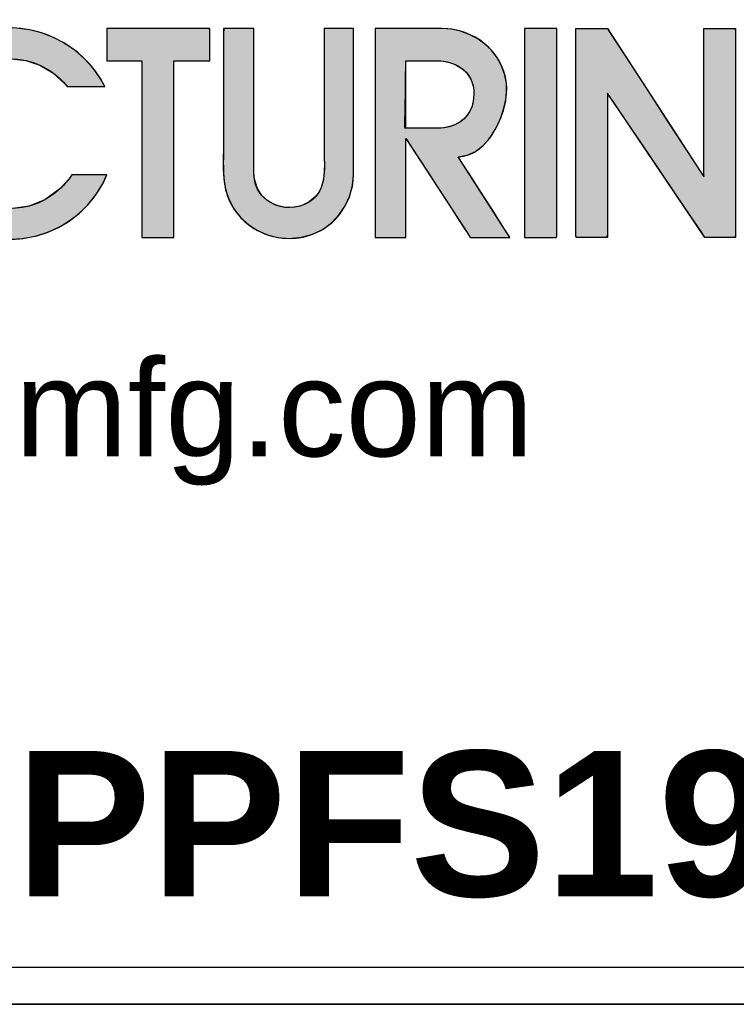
# Model space of a CAD drawing. Header units: inches. Extents: x 0 to 52.8, y -0.2 to 39.5.
# Tile 5 of 9: x 48.1 to 51.1, y -0.2 to 3.9. Entities that reach past the tile are written whole.
import ezdxf
from ezdxf.enums import TextEntityAlignment as Align

# ---------------------------------------------------------------- set-up
doc = ezdxf.new("R2010")
doc.units = ezdxf.units.IN
doc.header["$MEASUREMENT"] = 0
doc.layers.add('Default', color=7, linetype='Continuous')
doc.styles.add('SEACAD_ArialB', font='arialbd.ttf')

# ---------------------------------------------------------------- blocks, each defined once
blk = doc.blocks.new('SEANNOT_GROUP2')
at = {"layer": 'Default', "color": 7, "linetype": 'Continuous', "style": 'SEACAD_ArialB'}
blk.add_text('PPFS19001', height=2.25, dxfattribs=at).set_placement((-17.777, 3.922), align=Align.TOP_LEFT)
blk = doc.blocks.new('block_2')
at = {"layer": 'Default', "linetype": 'Continuous'}
for points in [[(0.2468, 0.0581), (0.2314, 0.0469), (0.215, 0.0402), (0.1981, 0.0379), (0.1813, 0.0394), (0.1653, 0.0445), (0.1507, 0.0528), (0.138, 0.0639), (0.1278, 0.0774), (0.1209, 0.093), (0.1177, 0.1104), (0.1188, 0.1291), (0.1237, 0.1455), (0.1314, 0.1594), (0.1415, 0.1711), (0.1536, 0.1803), (0.1671, 0.187), (0.1816, 0.191), (0.1966, 0.1922), (0.2116, 0.1905), (0.2261, 0.1858), (0.2397, 0.1779), (0.2519, 0.1666), (0.2549, 0.1637), (0.257, 0.1637), (0.2604, 0.1637), (0.2647, 0.1637), (0.2697, 0.1637), (0.2749, 0.1637), (0.2801, 0.1637), (0.2848, 0.1637), (0.2888, 0.1637), (0.2916, 0.1637), (0.2931, 0.1637), (0.2888, 0.1716), (0.2812, 0.1826), (0.2724, 0.1924), (0.2625, 0.201), (0.2517, 0.2084), (0.2402, 0.2144), (0.2279, 0.2191), (0.2153, 0.2223), (0.2022, 0.2241), (0.189, 0.2242), (0.1757, 0.2228), (0.1619, 0.2195), (0.1484, 0.2142), (0.1359, 0.2073), (0.1245, 0.1988), (0.1143, 0.189), (0.1054, 0.178), (0.098, 0.166), (0.0921, 0.1531), (0.0879, 0.1395), (0.0855, 0.1254), (0.085, 0.1109), (0.0863, 0.097), (0.0891, 0.0844), (0.0934, 0.0724), (0.0992, 0.0609), (0.1063, 0.0503), (0.1145, 0.0406), (0.1239, 0.0318), (0.1342, 0.0241), (0.1452, 0.0177), (0.157, 0.0125), (0.1694, 0.0089), (0.1823, 0.0067), (0.1955, 0.006), (0.2085, 0.0069), (0.2213, 0.0093), (0.2336, 0.0131), (0.2453, 0.0183), (0.2564, 0.0249), (0.2666, 0.0327), (0.2758, 0.0417), (0.284, 0.0518), (0.2908, 0.063), (0.2952, 0.0724), (0.294, 0.0724), (0.2915, 0.0724), (0.2879, 0.0724), (0.2836, 0.0724), (0.2788, 0.0724), (0.2739, 0.0724), (0.2693, 0.0724), (0.2651, 0.0724), (0.2618, 0.0724), (0.2597, 0.0724), (0.259, 0.0723), (0.258, 0.0709), (0.257, 0.0695), (0.256, 0.0681), (0.2549, 0.0668), (0.2538, 0.0655), (0.2527, 0.0642), (0.2516, 0.0629), (0.2504, 0.0617), (0.2493, 0.0605), (0.2481, 0.0593)], [(0.2953, 0.1904), (0.2961, 0.1904), (0.2984, 0.1904), (0.3017, 0.1904), (0.3059, 0.1904), (0.3106, 0.1904), (0.3155, 0.1904), (0.3202, 0.1904), (0.3245, 0.1904), (0.328, 0.1904), (0.3304, 0.1904), (0.3314, 0.1904), (0.3314, 0.1871), (0.3314, 0.1764), (0.3314, 0.1598), (0.3314, 0.139), (0.3314, 0.1155), (0.3314, 0.091), (0.3314, 0.067), (0.3314, 0.0451), (0.3314, 0.0269), (0.3314, 0.0141), (0.3314, 0.0082), (0.3319, 0.0079), (0.3337, 0.0079), (0.3366, 0.0079), (0.3403, 0.0079), (0.3445, 0.0079), (0.3489, 0.0079), (0.3533, 0.0079), (0.3573, 0.0079), (0.3607, 0.0079), (0.3632, 0.0079), (0.3644, 0.0079), (0.3645, 0.0098), (0.3645, 0.019), (0.3645, 0.0344), (0.3645, 0.0544), (0.3645, 0.0775), (0.3645, 0.1019), (0.3645, 0.1262), (0.3645, 0.1487), (0.3645, 0.1678), (0.3645, 0.182), (0.3645, 0.1896), (0.3648, 0.1904), (0.3665, 0.1904), (0.3695, 0.1904), (0.3735, 0.1904), (0.3781, 0.1904), (0.3831, 0.1904), (0.3881, 0.1904), (0.3927, 0.1904), (0.3967, 0.1904), (0.3997, 0.1904), (0.4014, 0.1904), (0.4017, 0.1906), (0.4017, 0.1919), (0.4017, 0.1945), (0.4017, 0.198), (0.4017, 0.2021), (0.4017, 0.2064), (0.4017, 0.2109), (0.4017, 0.215), (0.4017, 0.2187), (0.4017, 0.2215), (0.4017, 0.2231), (0.3994, 0.2235), (0.3925, 0.2235), (0.3855, 0.2235), (0.3786, 0.2235), (0.3717, 0.2235), (0.3647, 0.2235), (0.3578, 0.2235), (0.3509, 0.2235), (0.3439, 0.2235), (0.337, 0.2235), (0.3301, 0.2235), (0.3241, 0.2235), (0.3215, 0.2235), (0.3188, 0.2235), (0.3162, 0.2235), (0.3135, 0.2235), (0.3109, 0.2235), (0.3083, 0.2235), (0.3056, 0.2235), (0.303, 0.2235), (0.3004, 0.2235), (0.2977, 0.2235), (0.2954, 0.2235), (0.2953, 0.2226), (0.2953, 0.2206), (0.2953, 0.2177), (0.2952, 0.2141), (0.2952, 0.21), (0.2952, 0.2058), (0.2952, 0.2016), (0.2952, 0.1977), (0.2953, 0.1944), (0.2953, 0.1919)], [(0.4835, 0.0069), (0.4964, 0.0081), (0.5082, 0.0113), (0.5186, 0.0165), (0.5277, 0.0233), (0.5354, 0.0315), (0.5416, 0.0407), (0.5461, 0.0508), (0.549, 0.0615), (0.5501, 0.0725), (0.5501, 0.0777), (0.5501, 0.0905), (0.5501, 0.1097), (0.5501, 0.1328), (0.5501, 0.1575), (0.5501, 0.1812), (0.5501, 0.2017), (0.5501, 0.2165), (0.5501, 0.2233), (0.5494, 0.2235), (0.5469, 0.2235), (0.5431, 0.2235), (0.5385, 0.2235), (0.5335, 0.2235), (0.5287, 0.2235), (0.5244, 0.2235), (0.5213, 0.2235), (0.5197, 0.2235), (0.5197, 0.2135), (0.5197, 0.1998), (0.5197, 0.186), (0.5197, 0.1723), (0.5197, 0.1586), (0.5197, 0.1448), (0.5197, 0.1311), (0.5197, 0.1174), (0.5197, 0.1037), (0.5197, 0.095), (0.5199, 0.0891), (0.52, 0.0831), (0.5199, 0.077), (0.5194, 0.071), (0.5185, 0.0652), (0.5168, 0.0596), (0.5142, 0.0544), (0.5106, 0.0498), (0.5043, 0.0446), (0.4959, 0.0406), (0.487, 0.0388), (0.478, 0.0391), (0.4694, 0.0414), (0.4617, 0.0456), (0.4552, 0.0515), (0.4504, 0.059), (0.4477, 0.068), (0.4473, 0.0746), (0.4473, 0.0838), (0.4473, 0.1004), (0.4473, 0.122), (0.4473, 0.1462), (0.4473, 0.1707), (0.4473, 0.1929), (0.4473, 0.2106), (0.4473, 0.2214), (0.4471, 0.2235), (0.4454, 0.2235), (0.442, 0.2235), (0.4376, 0.2235), (0.4325, 0.2235), (0.4274, 0.2235), (0.4226, 0.2235), (0.4188, 0.2235), (0.4164, 0.2235), (0.4159, 0.2201), (0.4159, 0.2078), (0.4159, 0.1955), (0.4159, 0.1831), (0.4159, 0.1708), (0.4159, 0.1585), (0.4159, 0.1462), (0.4159, 0.1339), (0.4159, 0.1215), (0.4159, 0.1106), (0.4158, 0.106), (0.4158, 0.1014), (0.4157, 0.0968), (0.4156, 0.0922), (0.4156, 0.0876), (0.4156, 0.083), (0.4156, 0.0784), (0.4158, 0.0738), (0.416, 0.0686), (0.4179, 0.0572), (0.4216, 0.0466), (0.4269, 0.0369), (0.4337, 0.0283), (0.4418, 0.021), (0.451, 0.0151), (0.4611, 0.0106), (0.472, 0.0079)], [(0.7599, 0.2235), (0.7595, 0.2235), (0.7585, 0.2235), (0.757, 0.2235), (0.7551, 0.2235), (0.7527, 0.2235), (0.7501, 0.2235), (0.7473, 0.2235), (0.7443, 0.2235), (0.7414, 0.2235), (0.7384, 0.2235), (0.7357, 0.2235), (0.7331, 0.2235), (0.7309, 0.2235), (0.7291, 0.2235), (0.7277, 0.2235), (0.727, 0.2235), (0.7268, 0.2232), (0.7268, 0.2196), (0.7268, 0.212), (0.7268, 0.2011), (0.7268, 0.1873), (0.7268, 0.1714), (0.7268, 0.1538), (0.7268, 0.135), (0.7268, 0.1157), (0.7268, 0.0964), (0.7268, 0.0777), (0.7268, 0.06), (0.7268, 0.0441), (0.7268, 0.0304), (0.7268, 0.0194), (0.7268, 0.0119), (0.7268, 0.0082), (0.7281, 0.008), (0.7301, 0.008), (0.732, 0.008), (0.734, 0.008), (0.736, 0.008), (0.7379, 0.008), (0.7399, 0.008), (0.7418, 0.008), (0.7438, 0.008), (0.7458, 0.008), (0.7477, 0.008), (0.7497, 0.008), (0.7516, 0.008), (0.7536, 0.008), (0.7556, 0.008), (0.7575, 0.008), (0.7595, 0.008), (0.7596, 0.0081), (0.7597, 0.0083), (0.7598, 0.0088), (0.7599, 0.0094), (0.7599, 0.0101), (0.76, 0.0109), (0.76, 0.0117), (0.76, 0.0126), (0.76, 0.0135), (0.76, 0.0144), (0.7599, 0.0153), (0.7599, 0.0161), (0.7599, 0.0169), (0.7599, 0.0175), (0.7599, 0.0181), (0.7599, 0.0185), (0.7599, 0.0201), (0.7599, 0.0244), (0.7599, 0.0288), (0.7599, 0.0331), (0.7599, 0.0375), (0.7599, 0.0418), (0.7599, 0.0461), (0.7599, 0.0505), (0.7599, 0.0548), (0.7599, 0.0592), (0.7599, 0.0635), (0.7599, 0.0679), (0.7599, 0.0722), (0.7599, 0.0766), (0.7599, 0.0809), (0.7599, 0.0853), (0.7599, 0.0896), (0.7599, 0.0963), (0.7599, 0.1043), (0.7599, 0.1122), (0.7599, 0.1202), (0.7599, 0.1281), (0.7599, 0.1361), (0.7599, 0.144), (0.7599, 0.152), (0.7599, 0.1599), (0.7599, 0.1678), (0.7599, 0.1758), (0.7599, 0.1837), (0.7599, 0.1917), (0.7599, 0.1996), (0.7599, 0.2076), (0.7599, 0.2155)], [(0.7798, 0.2235), (0.7798, 0.2076), (0.7798, 0.1917), (0.7798, 0.1758), (0.7798, 0.1599), (0.7798, 0.144), (0.7798, 0.1281), (0.7798, 0.1122), (0.7798, 0.0963), (0.7798, 0.0852), (0.7798, 0.0766), (0.7798, 0.0679), (0.7798, 0.0592), (0.7798, 0.0505), (0.7798, 0.0418), (0.7798, 0.0331), (0.7798, 0.0244), (0.7798, 0.0184), (0.7797, 0.0175), (0.7797, 0.0161), (0.7797, 0.0144), (0.7797, 0.0126), (0.7797, 0.0108), (0.7798, 0.0094), (0.7799, 0.0083), (0.7802, 0.0079), (0.784, 0.0079), (0.7879, 0.0079), (0.7917, 0.0079), (0.7956, 0.0079), (0.7994, 0.0079), (0.8033, 0.0079), (0.8072, 0.0079), (0.811, 0.0079), (0.8123, 0.0106), (0.8123, 0.0234), (0.8123, 0.0439), (0.8123, 0.0691), (0.8123, 0.0957), (0.8123, 0.1209), (0.8123, 0.1414), (0.8123, 0.1542), (0.8128, 0.1562), (0.8192, 0.1466), (0.8316, 0.1284), (0.8477, 0.1044), (0.8657, 0.0779), (0.8832, 0.0519), (0.8984, 0.0296), (0.909, 0.0139), (0.913, 0.0079), (0.9142, 0.0079), (0.9175, 0.0079), (0.9223, 0.0079), (0.9278, 0.0079), (0.9334, 0.0079), (0.9384, 0.0079), (0.9423, 0.0079), (0.9443, 0.0079), (0.9445, 0.0119), (0.9445, 0.0304), (0.9445, 0.06), (0.9445, 0.0964), (0.9445, 0.135), (0.9445, 0.1714), (0.9445, 0.2011), (0.9445, 0.2196), (0.9443, 0.2235), (0.9422, 0.2235), (0.9382, 0.2235), (0.933, 0.2235), (0.9272, 0.2235), (0.9215, 0.2235), (0.9166, 0.2235), (0.9132, 0.2235), (0.9119, 0.2235), (0.9119, 0.2174), (0.9119, 0.2012), (0.9119, 0.1782), (0.9119, 0.1515), (0.9119, 0.1243), (0.9119, 0.0996), (0.9119, 0.0809), (0.9119, 0.0711), (0.9101, 0.0731), (0.9015, 0.0863), (0.8878, 0.1074), (0.871, 0.1332), (0.8532, 0.1606), (0.8364, 0.1865), (0.8227, 0.2075), (0.8141, 0.2207), (0.8122, 0.2235), (0.8101, 0.2235), (0.8061, 0.2235), (0.8009, 0.2235), (0.7951, 0.2235), (0.7894, 0.2235), (0.7845, 0.2235), (0.7811, 0.2235)]]:
    blk.add_hatch(color=7, dxfattribs=at).paths.add_polyline_path(points)
h = blk.add_hatch(color=7, dxfattribs=at)
edge = h.paths.add_edge_path()
edge.add_spline(control_points=[(0.6581, 0.0913), (0.6908, 0.0913), (0.7112, 0.1408), (0.708, 0.1671), (0.7039, 0.2007), (0.6743, 0.2235), (0.6413, 0.2235)], knot_values=[0, 0, 0, 0, 0.5, 0.5, 0.5, 1, 1, 1, 1], degree=3, periodic=0)
edge.add_spline(control_points=[(0.6413, 0.2235), (0.6413, 0.2235), (0.5726, 0.2235), (0.5726, 0.2235)], knot_values=[0, 0, 0, 0, 1, 1, 1, 1], degree=3, periodic=0)
edge.add_spline(control_points=[(0.5726, 0.2235), (0.5726, 0.2235), (0.5726, 0.0079), (0.5726, 0.0079)], knot_values=[0, 0, 0, 0, 1, 1, 1, 1], degree=3, periodic=0)
edge.add_spline(control_points=[(0.5726, 0.0079), (0.5726, 0.0079), (0.6041, 0.0079), (0.6041, 0.0079)], knot_values=[0, 0, 0, 0, 1, 1, 1, 1], degree=3, periodic=0)
edge.add_spline(control_points=[(0.6041, 0.0079), (0.6041, 0.0079), (0.6041, 0.1102), (0.6041, 0.1102)], knot_values=[0, 0, 0, 0, 1, 1, 1, 1], degree=3, periodic=0)
edge.add_spline(control_points=[(0.6041, 0.1102), (0.6041, 0.1102), (0.6673, 0.0131), (0.6673, 0.0131)], knot_values=[0, 0, 0, 0, 1, 1, 1, 1], degree=3, periodic=0)
edge.add_spline(control_points=[(0.6673, 0.0131), (0.6673, 0.0131), (0.6707, 0.0079), (0.6707, 0.0079)], knot_values=[0, 0, 0, 0, 1, 1, 1, 1], degree=3, periodic=0)
edge.add_spline(control_points=[(0.6707, 0.0079), (0.6707, 0.0079), (0.7116, 0.0079), (0.7116, 0.0079)], knot_values=[0, 0, 0, 0, 1, 1, 1, 1], degree=3, periodic=0)
edge.add_spline(control_points=[(0.7116, 0.0079), (0.7116, 0.0079), (0.6581, 0.0913), (0.6581, 0.0913)], knot_values=[0, 0, 0, 0, 1, 1, 1, 1], degree=3, periodic=0)
edge = h.paths.add_edge_path()
edge.add_spline(control_points=[(0.6356, 0.1904), (0.6356, 0.1904), (0.6041, 0.1904), (0.6041, 0.1904)], knot_values=[0, 0, 0, 0, 1, 1, 1, 1], degree=3, periodic=0)
edge.add_spline(control_points=[(0.6041, 0.1904), (0.6041, 0.1904), (0.6041, 0.1437), (0.6041, 0.1207)], knot_values=[0, 0, 0, 0, 1, 1, 1, 1], degree=3, periodic=0)
edge.add_spline(control_points=[(0.6041, 0.1207), (0.6099, 0.1207), (0.6366, 0.1207), (0.6366, 0.1207)], knot_values=[0, 0, 0, 0, 1, 1, 1, 1], degree=3, periodic=0)
edge.add_spline(control_points=[(0.6366, 0.1207), (0.6534, 0.1207), (0.6694, 0.1291), (0.6733, 0.1465), (0.6733, 0.1466), (0.6733, 0.1466), (0.6733, 0.1466), (0.6792, 0.1731), (0.6613, 0.1904), (0.6356, 0.1904)], knot_values=[0, 0, 0, 0, 0.333333, 0.333333, 0.333333, 0.666667, 0.666667, 0.666667, 1, 1, 1, 1], degree=3, periodic=0)
at = {"layer": 'Default', "color": 7, "linetype": 'Continuous'}
for points in [[(0.1966, 0.1922), (0.2116, 0.1905), (0.2261, 0.1858), (0.2397, 0.1779), (0.2519, 0.1666), (0.2549, 0.1637), (0.257, 0.1637), (0.2604, 0.1637), (0.2647, 0.1637), (0.2697, 0.1637), (0.2749, 0.1637), (0.2801, 0.1637), (0.2848, 0.1637), (0.2888, 0.1637), (0.2916, 0.1637), (0.2931, 0.1637), (0.2888, 0.1716), (0.2812, 0.1826), (0.2724, 0.1924), (0.2625, 0.201), (0.2517, 0.2084), (0.2402, 0.2144), (0.2279, 0.2191), (0.2153, 0.2223), (0.2022, 0.2241)], [(0.1955, 0.006), (0.2085, 0.0069), (0.2213, 0.0093), (0.2336, 0.0131), (0.2453, 0.0183), (0.2564, 0.0249), (0.2666, 0.0327), (0.2758, 0.0417), (0.284, 0.0518), (0.2908, 0.063), (0.2952, 0.0724), (0.294, 0.0724), (0.2915, 0.0724), (0.2879, 0.0724), (0.2836, 0.0724), (0.2788, 0.0724), (0.2739, 0.0724), (0.2693, 0.0724), (0.2651, 0.0724), (0.2618, 0.0724), (0.2597, 0.0724), (0.259, 0.0723), (0.258, 0.0709), (0.257, 0.0695), (0.256, 0.0681), (0.2549, 0.0668), (0.2538, 0.0655), (0.2527, 0.0642), (0.2516, 0.0629), (0.2504, 0.0617), (0.2493, 0.0605), (0.2481, 0.0593), (0.2468, 0.0581), (0.2468, 0.0581), (0.2314, 0.0469), (0.215, 0.0402), (0.1981, 0.0379)]]:
    blk.add_lwpolyline(points, dxfattribs=at)
for points in [[(0.2953, 0.1904), (0.2961, 0.1904), (0.2984, 0.1904), (0.3017, 0.1904), (0.3059, 0.1904), (0.3106, 0.1904), (0.3155, 0.1904), (0.3202, 0.1904), (0.3245, 0.1904), (0.328, 0.1904), (0.3304, 0.1904), (0.3314, 0.1904), (0.3314, 0.1871), (0.3314, 0.1764), (0.3314, 0.1598), (0.3314, 0.139), (0.3314, 0.1155), (0.3314, 0.091), (0.3314, 0.067), (0.3314, 0.0451), (0.3314, 0.0269), (0.3314, 0.0141), (0.3314, 0.0082), (0.3319, 0.0079), (0.3337, 0.0079), (0.3366, 0.0079), (0.3403, 0.0079), (0.3445, 0.0079), (0.3489, 0.0079), (0.3533, 0.0079), (0.3573, 0.0079), (0.3607, 0.0079), (0.3632, 0.0079), (0.3644, 0.0079), (0.3645, 0.0098), (0.3645, 0.019), (0.3645, 0.0344), (0.3645, 0.0544), (0.3645, 0.0775), (0.3645, 0.1019), (0.3645, 0.1262), (0.3645, 0.1487), (0.3645, 0.1678), (0.3645, 0.182), (0.3645, 0.1896), (0.3648, 0.1904), (0.3665, 0.1904), (0.3695, 0.1904), (0.3735, 0.1904), (0.3781, 0.1904), (0.3831, 0.1904), (0.3881, 0.1904), (0.3927, 0.1904), (0.3967, 0.1904), (0.3997, 0.1904), (0.4014, 0.1904), (0.4017, 0.1906), (0.4017, 0.1919), (0.4017, 0.1945), (0.4017, 0.198), (0.4017, 0.2021), (0.4017, 0.2064), (0.4017, 0.2109), (0.4017, 0.215), (0.4017, 0.2187), (0.4017, 0.2215), (0.4017, 0.2231), (0.3994, 0.2235), (0.3925, 0.2235), (0.3855, 0.2235), (0.3786, 0.2235), (0.3717, 0.2235), (0.3647, 0.2235), (0.3578, 0.2235), (0.3509, 0.2235), (0.3439, 0.2235), (0.337, 0.2235), (0.3301, 0.2235), (0.3241, 0.2235), (0.3215, 0.2235), (0.3188, 0.2235), (0.3162, 0.2235), (0.3135, 0.2235), (0.3109, 0.2235), (0.3083, 0.2235), (0.3056, 0.2235), (0.303, 0.2235), (0.3004, 0.2235), (0.2977, 0.2235), (0.2954, 0.2235), (0.2953, 0.2226), (0.2953, 0.2206), (0.2953, 0.2177), (0.2952, 0.2141), (0.2952, 0.21), (0.2952, 0.2058), (0.2952, 0.2016), (0.2952, 0.1977), (0.2953, 0.1944), (0.2953, 0.1919), (0.2953, 0.1904)], [(0.4835, 0.0069), (0.4964, 0.0081), (0.5082, 0.0113), (0.5186, 0.0165), (0.5277, 0.0233), (0.5354, 0.0315), (0.5416, 0.0407), (0.5461, 0.0508), (0.549, 0.0615), (0.5501, 0.0725), (0.5501, 0.0777), (0.5501, 0.0905), (0.5501, 0.1097), (0.5501, 0.1328), (0.5501, 0.1575), (0.5501, 0.1812), (0.5501, 0.2017), (0.5501, 0.2165), (0.5501, 0.2233), (0.5494, 0.2235), (0.5469, 0.2235), (0.5431, 0.2235), (0.5385, 0.2235), (0.5335, 0.2235), (0.5287, 0.2235), (0.5244, 0.2235), (0.5213, 0.2235), (0.5197, 0.2235), (0.5197, 0.2135), (0.5197, 0.1998), (0.5197, 0.186), (0.5197, 0.1723), (0.5197, 0.1586), (0.5197, 0.1448), (0.5197, 0.1311), (0.5197, 0.1174), (0.5197, 0.1037), (0.5197, 0.095), (0.5199, 0.0891), (0.52, 0.0831), (0.5199, 0.077), (0.5194, 0.071), (0.5185, 0.0652), (0.5168, 0.0596), (0.5142, 0.0544), (0.5106, 0.0498), (0.5043, 0.0446), (0.4959, 0.0406), (0.487, 0.0388), (0.478, 0.0391), (0.4694, 0.0414), (0.4617, 0.0456), (0.4552, 0.0515), (0.4504, 0.059), (0.4477, 0.068), (0.4473, 0.0746), (0.4473, 0.0838), (0.4473, 0.1004), (0.4473, 0.122), (0.4473, 0.1462), (0.4473, 0.1707), (0.4473, 0.1929), (0.4473, 0.2106), (0.4473, 0.2214), (0.4471, 0.2235), (0.4454, 0.2235), (0.442, 0.2235), (0.4376, 0.2235), (0.4325, 0.2235), (0.4274, 0.2235), (0.4226, 0.2235), (0.4188, 0.2235), (0.4164, 0.2235), (0.4159, 0.2201), (0.4159, 0.2078), (0.4159, 0.1955), (0.4159, 0.1831), (0.4159, 0.1708), (0.4159, 0.1585), (0.4159, 0.1462), (0.4159, 0.1339), (0.4159, 0.1215), (0.4159, 0.1106), (0.4158, 0.106), (0.4158, 0.1014), (0.4157, 0.0968), (0.4156, 0.0922), (0.4156, 0.0876), (0.4156, 0.083), (0.4156, 0.0784), (0.4158, 0.0738), (0.416, 0.0686), (0.4179, 0.0572), (0.4216, 0.0466), (0.4269, 0.0369), (0.4337, 0.0283), (0.4418, 0.021), (0.451, 0.0151), (0.4611, 0.0106), (0.472, 0.0079), (0.4835, 0.0069)], [(0.6581, 0.0913), (0.6676, 0.0927), (0.6762, 0.0967), (0.6839, 0.1027), (0.6907, 0.1104), (0.6965, 0.1193), (0.7012, 0.1291), (0.7048, 0.1391), (0.7072, 0.1491), (0.7082, 0.1586), (0.708, 0.1671), (0.706, 0.1769), (0.7026, 0.1859), (0.698, 0.1941), (0.6923, 0.2015), (0.6855, 0.2079), (0.6779, 0.2133), (0.6695, 0.2176), (0.6605, 0.2208), (0.6511, 0.2228), (0.6413, 0.2235), (0.6394, 0.2235), (0.6342, 0.2235), (0.6265, 0.2235), (0.6172, 0.2235), (0.607, 0.2235), (0.5968, 0.2235), (0.5875, 0.2235), (0.5798, 0.2235), (0.5746, 0.2235), (0.5726, 0.2235), (0.5726, 0.2174), (0.5726, 0.2011), (0.5726, 0.1769), (0.5726, 0.1476), (0.5726, 0.1157), (0.5726, 0.0838), (0.5726, 0.0545), (0.5726, 0.0304), (0.5726, 0.014), (0.5726, 0.0079), (0.5735, 0.0079), (0.5759, 0.0079), (0.5794, 0.0079), (0.5837, 0.0079), (0.5884, 0.0079), (0.593, 0.0079), (0.5973, 0.0079), (0.6009, 0.0079), (0.6032, 0.0079), (0.6041, 0.0079), (0.6041, 0.0108), (0.6041, 0.0186), (0.6041, 0.03), (0.6041, 0.0439), (0.6041, 0.0591), (0.6041, 0.0742), (0.6041, 0.0881), (0.6041, 0.0995), (0.6041, 0.1073), (0.6041, 0.1102), (0.6059, 0.1075), (0.6107, 0.1001), (0.6178, 0.0892), (0.6264, 0.076), (0.6357, 0.0616), (0.6451, 0.0473), (0.6537, 0.0341), (0.6607, 0.0232), (0.6655, 0.0158), (0.6673, 0.0131), (0.6674, 0.013), (0.6677, 0.0126), (0.668, 0.012), (0.6685, 0.0113), (0.669, 0.0105), (0.6695, 0.0098), (0.67, 0.0091), (0.6703, 0.0085), (0.6706, 0.0081), (0.6707, 0.0079), (0.6718, 0.0079), (0.6749, 0.0079), (0.6795, 0.0079), (0.6851, 0.0079), (0.6912, 0.0079), (0.6972, 0.0079), (0.7028, 0.0079), (0.7074, 0.0079), (0.7105, 0.0079), (0.7116, 0.0079), (0.7101, 0.0103), (0.7061, 0.0166), (0.7001, 0.0259), (0.6928, 0.0373), (0.6849, 0.0496), (0.677, 0.062), (0.6697, 0.0733), (0.6637, 0.0826), (0.6596, 0.089), (0.6581, 0.0913)], [(0.7599, 0.2235), (0.7595, 0.2235), (0.7585, 0.2235), (0.757, 0.2235), (0.7551, 0.2235), (0.7527, 0.2235), (0.7501, 0.2235), (0.7473, 0.2235), (0.7443, 0.2235), (0.7414, 0.2235), (0.7384, 0.2235), (0.7357, 0.2235), (0.7331, 0.2235), (0.7309, 0.2235), (0.7291, 0.2235), (0.7277, 0.2235), (0.727, 0.2235), (0.7268, 0.2232), (0.7268, 0.2196), (0.7268, 0.212), (0.7268, 0.2011), (0.7268, 0.1873), (0.7268, 0.1714), (0.7268, 0.1538), (0.7268, 0.135), (0.7268, 0.1157), (0.7268, 0.0964), (0.7268, 0.0777), (0.7268, 0.06), (0.7268, 0.0441), (0.7268, 0.0304), (0.7268, 0.0194), (0.7268, 0.0119), (0.7268, 0.0082), (0.7281, 0.008), (0.7301, 0.008), (0.732, 0.008), (0.734, 0.008), (0.736, 0.008), (0.7379, 0.008), (0.7399, 0.008), (0.7418, 0.008), (0.7438, 0.008), (0.7458, 0.008), (0.7477, 0.008), (0.7497, 0.008), (0.7516, 0.008), (0.7536, 0.008), (0.7556, 0.008), (0.7575, 0.008), (0.7595, 0.008), (0.7596, 0.0081), (0.7597, 0.0083), (0.7598, 0.0088), (0.7599, 0.0094), (0.7599, 0.0101), (0.76, 0.0109), (0.76, 0.0117), (0.76, 0.0126), (0.76, 0.0135), (0.76, 0.0144), (0.7599, 0.0153), (0.7599, 0.0161), (0.7599, 0.0169), (0.7599, 0.0175), (0.7599, 0.0181), (0.7599, 0.0185), (0.7599, 0.0201), (0.7599, 0.0244), (0.7599, 0.0288), (0.7599, 0.0331), (0.7599, 0.0375), (0.7599, 0.0418), (0.7599, 0.0461), (0.7599, 0.0505), (0.7599, 0.0548), (0.7599, 0.0592), (0.7599, 0.0635), (0.7599, 0.0679), (0.7599, 0.0722), (0.7599, 0.0766), (0.7599, 0.0809), (0.7599, 0.0853), (0.7599, 0.0896), (0.7599, 0.0963), (0.7599, 0.1043), (0.7599, 0.1122), (0.7599, 0.1202), (0.7599, 0.1281), (0.7599, 0.1361), (0.7599, 0.144), (0.7599, 0.152), (0.7599, 0.1599), (0.7599, 0.1678), (0.7599, 0.1758), (0.7599, 0.1837), (0.7599, 0.1917), (0.7599, 0.1996), (0.7599, 0.2076), (0.7599, 0.2155), (0.7599, 0.2235)], [(0.7798, 0.2235), (0.7811, 0.2235), (0.7845, 0.2235), (0.7894, 0.2235), (0.7951, 0.2235), (0.8009, 0.2235), (0.8061, 0.2235), (0.8101, 0.2235), (0.8122, 0.2235), (0.8141, 0.2207), (0.8227, 0.2075), (0.8364, 0.1865), (0.8532, 0.1606), (0.871, 0.1332), (0.8878, 0.1074), (0.9015, 0.0863), (0.9101, 0.0731), (0.9119, 0.0711), (0.9119, 0.0809), (0.9119, 0.0996), (0.9119, 0.1243), (0.9119, 0.1515), (0.9119, 0.1782), (0.9119, 0.2012), (0.9119, 0.2174), (0.9119, 0.2235), (0.9132, 0.2235), (0.9166, 0.2235), (0.9215, 0.2235), (0.9272, 0.2235), (0.933, 0.2235), (0.9382, 0.2235), (0.9422, 0.2235), (0.9443, 0.2235), (0.9445, 0.2196), (0.9445, 0.2011), (0.9445, 0.1714), (0.9445, 0.135), (0.9445, 0.0964), (0.9445, 0.06), (0.9445, 0.0304), (0.9445, 0.0119), (0.9443, 0.0079), (0.9423, 0.0079), (0.9384, 0.0079), (0.9334, 0.0079), (0.9278, 0.0079), (0.9223, 0.0079), (0.9175, 0.0079), (0.9142, 0.0079), (0.913, 0.0079), (0.909, 0.0139), (0.8984, 0.0296), (0.8832, 0.0519), (0.8657, 0.0779), (0.8477, 0.1044), (0.8316, 0.1284), (0.8192, 0.1466), (0.8128, 0.1562), (0.8123, 0.1542), (0.8123, 0.1414), (0.8123, 0.1209), (0.8123, 0.0957), (0.8123, 0.0691), (0.8123, 0.0439), (0.8123, 0.0234), (0.8123, 0.0106), (0.811, 0.0079), (0.8072, 0.0079), (0.8033, 0.0079), (0.7994, 0.0079), (0.7956, 0.0079), (0.7917, 0.0079), (0.7879, 0.0079), (0.784, 0.0079), (0.7802, 0.0079), (0.7799, 0.0083), (0.7798, 0.0094), (0.7797, 0.0108), (0.7797, 0.0126), (0.7797, 0.0144), (0.7797, 0.0161), (0.7797, 0.0175), (0.7798, 0.0184), (0.7798, 0.0244), (0.7798, 0.0331), (0.7798, 0.0418), (0.7798, 0.0505), (0.7798, 0.0592), (0.7798, 0.0679), (0.7798, 0.0766), (0.7798, 0.0852), (0.7798, 0.0963), (0.7798, 0.1122), (0.7798, 0.1281), (0.7798, 0.144), (0.7798, 0.1599), (0.7798, 0.1758), (0.7798, 0.1917), (0.7798, 0.2076), (0.7798, 0.2235)], [(0.6031, 0.1207), (0.6031, 0.1214), (0.6031, 0.1234), (0.6031, 0.1266), (0.6032, 0.1308), (0.6033, 0.1357), (0.6034, 0.1413), (0.6035, 0.1472), (0.6036, 0.1535), (0.6037, 0.1597), (0.6037, 0.1659), (0.6038, 0.1717), (0.6039, 0.1771), (0.604, 0.1818), (0.6041, 0.1856), (0.6041, 0.1885), (0.6041, 0.1901), (0.6042, 0.1904), (0.6047, 0.1904), (0.6058, 0.1904), (0.6074, 0.1904), (0.6094, 0.1904), (0.6117, 0.1904), (0.6143, 0.1904), (0.617, 0.1904), (0.6198, 0.1904), (0.6227, 0.1904), (0.6254, 0.1904), (0.628, 0.1904), (0.6303, 0.1904), (0.6323, 0.1904), (0.6339, 0.1904), (0.635, 0.1904), (0.6355, 0.1904), (0.6386, 0.1903), (0.643, 0.1899), (0.6472, 0.1891), (0.6512, 0.188), (0.655, 0.1865), (0.6585, 0.1847), (0.6617, 0.1826), (0.6645, 0.1802), (0.6671, 0.1775), (0.6693, 0.1745), (0.6712, 0.1713), (0.6726, 0.1677), (0.6737, 0.164), (0.6743, 0.16), (0.6744, 0.1557), (0.6741, 0.1512), (0.6733, 0.1466), (0.6733, 0.1466), (0.6733, 0.1466), (0.6733, 0.1466), (0.6733, 0.1466), (0.6733, 0.1466), (0.6733, 0.1466), (0.6733, 0.1466), (0.6733, 0.1466), (0.6733, 0.1466), (0.6733, 0.1466), (0.6733, 0.1466), (0.6733, 0.1466), (0.6733, 0.1466), (0.6733, 0.1466), (0.6733, 0.1465), (0.6733, 0.1465), (0.6731, 0.1455), (0.6722, 0.1425), (0.671, 0.1397), (0.6696, 0.1371), (0.668, 0.1347), (0.6662, 0.1325), (0.6643, 0.1305), (0.6621, 0.1287), (0.6598, 0.1271), (0.6574, 0.1256), (0.6548, 0.1243), (0.6521, 0.1233), (0.6494, 0.1224), (0.6465, 0.1217), (0.6436, 0.1212), (0.6406, 0.1208), (0.6376, 0.1207), (0.6365, 0.1207), (0.6357, 0.1207), (0.6343, 0.1207), (0.6325, 0.1207), (0.6302, 0.1207), (0.6276, 0.1207), (0.6248, 0.1207), (0.6218, 0.1207), (0.6188, 0.1207), (0.6158, 0.1207), (0.613, 0.1207), (0.6103, 0.1207), (0.6079, 0.1207), (0.6059, 0.1207), (0.6044, 0.1207), (0.6034, 0.1207), (0.6031, 0.1207)]]:
    blk.add_lwpolyline(points, close=True, dxfattribs=at)
for points, knots in [([(0.2932, 0.1637), (0.2708, 0.2089), (0.2188, 0.2328), (0.1698, 0.2216), (0.1162, 0.2094), (0.0797, 0.1572), (0.0856, 0.1028), (0.09, 0.0545), (0.1303, 0.0142), (0.1778, 0.0072), (0.2269, -0.0003), (0.2763, 0.0261), (0.2953, 0.0724)], [0, 0, 0, 0, 0.25, 0.25, 0.25, 0.5, 0.5, 0.5, 0.75, 0.75, 0.75, 1, 1, 1, 1]), ([(0.2468, 0.0581), (0.1926, 0.0074), (0.104, 0.0594), (0.1193, 0.1313), (0.1325, 0.1939), (0.2141, 0.2144), (0.2543, 0.1637)], [0, 0, 0, 0, 0.5, 0.5, 0.5, 1, 1, 1, 1]), ([(0.4017, 0.2235), (0.376, 0.2235), (0.3504, 0.2235), (0.3247, 0.2235), (0.3149, 0.2235), (0.3051, 0.2235), (0.2954, 0.2235), (0.2951, 0.2235), (0.2953, 0.1936), (0.2953, 0.1904)], [0, 0, 0, 0, 0.333333, 0.333333, 0.333333, 0.666667, 0.666667, 0.666667, 1, 1, 1, 1]), ([(0.4159, 0.2235), (0.4159, 0.1861), (0.4159, 0.1488), (0.4159, 0.1115), (0.4159, 0.0976), (0.4152, 0.0835), (0.416, 0.0696), (0.4181, 0.0339), (0.448, 0.0069), (0.4835, 0.0069)], [0, 0, 0, 0, 0.333333, 0.333333, 0.333333, 0.666667, 0.666667, 0.666667, 1, 1, 1, 1]), ([(0.5197, 0.2235), (0.5197, 0.1819), (0.5197, 0.1403), (0.5197, 0.0987), (0.5197, 0.0816), (0.5229, 0.0603), (0.5086, 0.0478), (0.4859, 0.0282), (0.4473, 0.0419), (0.4473, 0.0735)], [0, 0, 0, 0, 0.333333, 0.333333, 0.333333, 0.666667, 0.666667, 0.666667, 1, 1, 1, 1]), ([(0.6581, 0.0913), (0.6908, 0.0913), (0.7112, 0.1408), (0.708, 0.1671), (0.7039, 0.2007), (0.6743, 0.2235), (0.6413, 0.2235)], [0, 0, 0, 0, 0.5, 0.5, 0.5, 1, 1, 1, 1]), ([(0.7268, 0.008), (0.7377, 0.008), (0.7486, 0.008), (0.7595, 0.008), (0.7603, 0.008), (0.7599, 0.0176), (0.7599, 0.0186), (0.7599, 0.0428), (0.7599, 0.0669), (0.7599, 0.091), (0.7599, 0.1352), (0.7599, 0.1793), (0.7599, 0.2235)], [0, 0, 0, 0, 0.25, 0.25, 0.25, 0.5, 0.5, 0.5, 0.75, 0.75, 0.75, 1, 1, 1, 1]), ([(0.8123, 0.0079), (0.8016, 0.0079), (0.7909, 0.0079), (0.7802, 0.0079), (0.7794, 0.0079), (0.7798, 0.0176), (0.7798, 0.0186), (0.7798, 0.0428), (0.7798, 0.0669), (0.7798, 0.091), (0.7798, 0.1352), (0.7798, 0.1793), (0.7798, 0.2235)], [0, 0, 0, 0, 0.25, 0.25, 0.25, 0.5, 0.5, 0.5, 0.75, 0.75, 0.75, 1, 1, 1, 1]), ([(0.6356, 0.1904), (0.6613, 0.1904), (0.6792, 0.1731), (0.6733, 0.1466), (0.6733, 0.1466), (0.6733, 0.1466), (0.6733, 0.1465), (0.6694, 0.1291), (0.6534, 0.1207), (0.6366, 0.1207)], [0, 0, 0, 0, 0.333333, 0.333333, 0.333333, 0.666667, 0.666667, 0.666667, 1, 1, 1, 1])]:
    blk.add_open_spline(points, degree=3, knots=knots, dxfattribs=at)
for points in [[(0.4017, 0.1904), (0.4017, 0.1904), (0.4017, 0.2235), (0.4017, 0.2235)], [(0.4473, 0.2235), (0.4473, 0.2235), (0.4159, 0.2235), (0.4159, 0.2235)], [(0.4473, 0.0735), (0.4473, 0.0735), (0.4473, 0.2235), (0.4473, 0.2235)], [(0.5501, 0.2235), (0.5501, 0.2235), (0.5197, 0.2235), (0.5197, 0.2235)], [(0.5501, 0.0735), (0.5501, 0.0735), (0.5501, 0.2235), (0.5501, 0.2235)], [(0.6413, 0.2235), (0.6413, 0.2235), (0.5726, 0.2235), (0.5726, 0.2235)], [(0.5726, 0.2235), (0.5726, 0.2235), (0.5726, 0.0079), (0.5726, 0.0079)], [(0.7599, 0.2235), (0.7599, 0.2235), (0.7268, 0.2235), (0.7268, 0.2235)], [(0.7268, 0.2235), (0.7268, 0.2235), (0.7268, 0.008), (0.7268, 0.008)], [(0.7798, 0.2235), (0.7798, 0.2235), (0.8123, 0.2235), (0.8123, 0.2235)], [(0.8123, 0.2235), (0.8123, 0.2235), (0.9119, 0.0704), (0.9119, 0.0704)], [(0.9119, 0.0704), (0.9119, 0.0704), (0.9119, 0.2235), (0.9119, 0.2235)], [(0.9119, 0.2235), (0.9119, 0.2235), (0.9445, 0.2235), (0.9445, 0.2235)], [(0.9445, 0.2235), (0.9445, 0.2235), (0.9445, 0.0079), (0.9445, 0.0079)], [(0.2953, 0.1904), (0.2953, 0.1904), (0.3314, 0.1904), (0.3314, 0.1904)], [(0.3314, 0.1904), (0.3314, 0.1904), (0.3314, 0.0079), (0.3314, 0.0079)], [(0.3645, 0.0079), (0.3645, 0.0079), (0.3645, 0.1904), (0.3645, 0.1904)], [(0.3645, 0.1904), (0.3645, 0.1904), (0.4017, 0.1904), (0.4017, 0.1904)], [(0.6041, 0.1207), (0.6041, 0.1437), (0.6041, 0.1904), (0.6041, 0.1904)], [(0.6041, 0.1904), (0.6041, 0.1904), (0.6356, 0.1904), (0.6356, 0.1904)], [(0.2543, 0.1637), (0.2543, 0.1637), (0.2932, 0.1637), (0.2932, 0.1637)], [(0.913, 0.0079), (0.913, 0.0079), (0.8123, 0.1569), (0.8123, 0.1569)], [(0.8123, 0.1569), (0.8123, 0.1569), (0.8123, 0.0079), (0.8123, 0.0079)], [(0.6366, 0.1207), (0.6366, 0.1207), (0.6099, 0.1207), (0.6041, 0.1207)], [(0.6041, 0.0079), (0.6041, 0.0079), (0.6041, 0.1102), (0.6041, 0.1102)], [(0.6041, 0.1102), (0.6041, 0.1102), (0.6673, 0.0131), (0.6673, 0.0131)], [(0.7116, 0.0079), (0.7116, 0.0079), (0.6581, 0.0913), (0.6581, 0.0913)], [(0.2591, 0.0724), (0.2555, 0.0672), (0.2514, 0.0624), (0.2468, 0.0581)], [(0.2953, 0.0724), (0.2953, 0.0724), (0.2591, 0.0724), (0.2591, 0.0724)], [(0.4835, 0.0069), (0.5244, 0.0069), (0.5501, 0.0399), (0.5501, 0.0735)], [(0.6673, 0.0131), (0.6673, 0.0131), (0.6707, 0.0079), (0.6707, 0.0079)], [(0.3314, 0.0079), (0.3314, 0.0079), (0.3645, 0.0079), (0.3645, 0.0079)], [(0.5726, 0.0079), (0.5726, 0.0079), (0.6041, 0.0079), (0.6041, 0.0079)], [(0.6707, 0.0079), (0.6707, 0.0079), (0.7116, 0.0079), (0.7116, 0.0079)], [(0.9445, 0.0079), (0.9445, 0.0079), (0.913, 0.0079), (0.913, 0.0079)]]:
    blk.add_open_spline(points, degree=3, dxfattribs=at)
blk = doc.blocks.new('Block1')
at = {"layer": 'Default', "color": 7}
blk.add_blockref('block_2', (2.0929, 0.6996), dxfattribs=at)
blk = doc.blocks.new('Block13')
at = {"layer": 'Default', "color": 7, "linetype": 'Continuous'}
blk.add_line((3.5155, 0), (0, 0), dxfattribs=at)
at = {"layer": 'Default', "color": 7}
blk.add_blockref('Block1', (0.0371, 0.0841), dxfattribs=at)
at = {"layer": 'Default', "insert": (1.3679, 0.6657), "char_height": 0.1, "width": 1.572281, "attachment_point": 1}
blk.add_mtext('{\\fArial|b0||i0||c0|p34;\\C7;\\H0.1;\\W1.;www.hammondmfg.com}', dxfattribs=at)
blk = doc.blocks.new('Block11')
at = {"layer": 'Default', "color": 7}
blk.add_blockref('Block13', (0, 0), dxfattribs=at)
blk = doc.blocks.new('Block10')
at = {"layer": 'Default', "color": 7}
blk.add_blockref('Block11', (0, 0), dxfattribs=at)
blk = doc.blocks.new('Block2')
at = {"layer": 'Default', "color": 7, "linetype": 'Continuous'}
blk.add_line((-52.744, 0), (-0.012, 0), dxfattribs=at)
at = {"layer": 'Default', "color": 7, "xscale": 15, "yscale": 15, "zscale": 15}
blk.add_blockref('Block10', (-52.744, 0), dxfattribs=at)
at = {"layer": 'Default'}
blk.add_blockref('SEANNOT_GROUP2', (0, 0), dxfattribs=at)
blk = doc.blocks.new('Block222')
at = {"layer": 'Default', "color": 7}
blk.add_blockref('Block2', (106.578, -49.503), dxfattribs=at)

msp = doc.modelspace()

# ---------------------------------------------------------------- linework, layer by layer
at = {"layer": 'Default', "color": 7, "linetype": 'Continuous'}
msp.add_line((0, 0), (52.8448, 0), dxfattribs=at)

# ---------------------------------------------------------------- block references
at = {"layer": 'Default', "color": 7, "xscale": 0.2640676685, "yscale": 0.2640676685, "zscale": 0.2640676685}
msp.add_blockref('Block222', (24.6732, 12.9207), dxfattribs=at)

doc.saveas('drawing.dxf')
